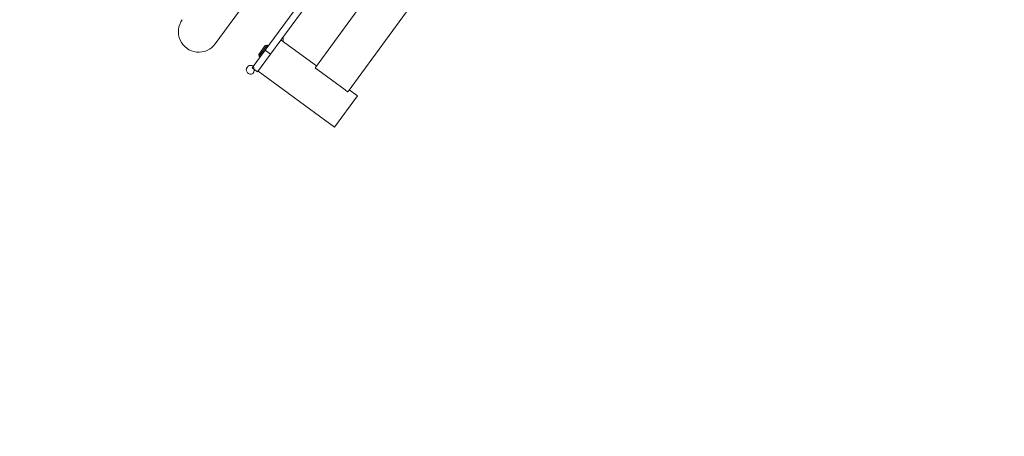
# Model space of a CAD drawing. Extents: x 5477758 to 5478338, y 5918296 to 5918502.
# Tile 27 of 138: x 5477899.147 to 5477900.605, y 5918353.237 to 5918353.853. Entities that reach past the tile are written whole.
import ezdxf

# ---------------------------------------------------------------- set-up
doc = ezdxf.new("R2010")
doc.units = 0
doc.linetypes.add('ACAD_ISO03W100', pattern=[30, 12, -18])
doc.layers.get('0').update_dxf_attribs({"linetype": 'CONTINUOUS', "lineweight": 13})
doc.layers.add('0_PROJEKTOWANE ZABAWKI', color=7, linetype='CONTINUOUS', lineweight=0)
doc.layers.add('0_WSPÓŁRZĘDNE_ODNOŚNIKI', color=6, linetype='CONTINUOUS', lineweight=15)
doc.styles.add('pktkecm$0$STANDARD', font='romans')
doc.dimstyles.new('pktkecm$0$ODNOŚNIKI', dxfattribs={"dimtxt": 17.5, "dimasz": 6, "dimexe": 7, "dimexo": 7, "dimgap": 7, "dimtad": 1, "dimtoh": 1, "dimdec": 0, "dimzin": 0, "dimdsep": 46, "dimtxsty": 'pktkecm$0$STANDARD', "dimblk": 'pktkecm$0$_Dot', "dimcen": 8, "dimdle": 7, "dimclrt": 2, "dimadec": 0, "dimazin": 0, "dimtfac": 1, "dimtdec": 0, "dimtofl": 0, "dimtmove": 0, "dimatfit": 3, "dimldrblk": 'pktkecm$0$_DotBlank', "dimfxl": 0, "dimtolj": 1, "dimtzin": 0, "dimarcsym": 0})

# ---------------------------------------------------------------- blocks, each defined once
blk = doc.blocks.new('zw$2AC3')
at = {"lineweight": 0}
for p, q in [((-51.4, -63.73), (-45.7, -63.73)), ((-51.4, -63.73), (-51.4, -65.23)), ((-45.7, -63.73), (-45.7, -77.71)), ((-78.76, -65.23), (-51.14, -65.23)), ((-51.03, -65.73), (-51.03, -65.27)), ((-51.05, -70.73), (-51.05, -65.73)), ((-51.03, -70.73), (-51.03, -65.73)), ((-78.76, -71.23), (-51.14, -71.23)), ((-51.4, -71.23), (-51.4, -77.71)), ((-51.03, -71.19), (-51.03, -70.73)), ((-64.42, -77.71), (-48.8, -77.71)), ((-48.8, -77.71), (-45.55, -77.71)), ((-48.8, -77.71), (-48.8, -78.71)), ((-45.55, -78.71), (-45.55, -77.71)), ((-48.8, -78.71), (-64.42, -78.71)), ((-49.55, -78.91), (-49.55, -78.71)), ((-49.55, -78.91), (-47.55, -78.91)), ((-49.35, -79.11), (-49.55, -78.91)), ((-47.75, -79.11), (-49.35, -79.11)), ((-45.55, -78.71), (-48.8, -78.71)), ((-47.75, -79.11), (-47.55, -78.91)), ((-47.55, -78.91), (-47.55, -78.71)), ((-45.21, -85.22), (-60.19, -85.22))]:
    blk.add_line(p, q, dxfattribs=at)
at = {"linetype": 'ACAD_ISO03W100', "lineweight": 0, "ltscale": 0.1}
blk.add_lwpolyline([(-43.25, -268.35, 0.416285), (107.81, -118.35), (107.81, -58.11, 0.414214), (-42.19, 91.89), (-179.88, 91.89, 0.414214), (-329.88, -58.11), (-329.88, -118.35, 0.41423), (-179.87, -268.35, -0.000014)], format="xyb", close=True, dxfattribs=at)
at = {"lineweight": 0}
for centre, radius, start, end in [((-45.21, -88.23), 12.5, 119.6916, 122.6481), ((-45.21, -78.73), 0.65, 177.7958, 121.7093), ((-45.21, -88.23), 3.02, 270, 90)]:
    blk.add_arc(centre, radius, start, end, dxfattribs=at)
for centre, start_param, end_param in [((-51.01, -65.73), 0.411517, 1.570796), ((-51.01, -70.73), 1.570796, 2.730076)]:
    blk.add_ellipse(centre, major_axis=(0, 0.5), ratio=0.079546, start_param=start_param, end_param=end_param, dxfattribs=at)
for points in [[(-51.03, -65.27), (-51.07, -65.24), (-51.11, -65.23), (-51.14, -65.23)], [(-51.14, -71.23), (-51.11, -71.23), (-51.07, -71.22), (-51.03, -71.19)]]:
    blk.add_open_spline(points, degree=3, dxfattribs=at)
blk = doc.blocks.new('pktkecm$0$_Dot')
at = {"color": 0, "linetype": 'ByBlock', "lineweight": -2}
blk.add_line((-0.5, 0), (-1, 0), dxfattribs=at)
at = {"color": 0, "linetype": 'ByBlock', "const_width": 0.5}
blk.add_lwpolyline([(-0.25, 0, 1), (0.25, 0, 1)], format="xyb", close=True, dxfattribs=at)
blk = doc.blocks.new('pktkecm$0$_DotBlank')
at = {"color": 0, "linetype": 'ByBlock', "lineweight": -2}
blk.add_line((-0.5, 0), (-1, 0), dxfattribs=at)
blk.add_circle((0, 0), 0.5, dxfattribs=at)

msp = doc.modelspace()

# ---------------------------------------------------------------- block references
at = {"layer": '0_PROJEKTOWANE ZABAWKI', "color": 1, "lineweight": 0, "xscale": 0.0100229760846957, "yscale": 0.0100229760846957, "zscale": 0.0100229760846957, "rotation": 233.789402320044}
msp.add_blockref('zw$2AC3', (5477899.8584, 5918352.9475), dxfattribs=at)

# ---------------------------------------------------------------- leaders
at = {"layer": '0_WSPÓŁRZĘDNE_ODNOŚNIKI', "lineweight": -3}
msp.add_leader([(5477900.7104, 5918363.3123), (5477903.0176, 5918353.32)], dimstyle='pktkecm$0$ODNOŚNIKI', override={"dimasz": 2.8}, dxfattribs=at)

doc.saveas('drawing.dxf')
